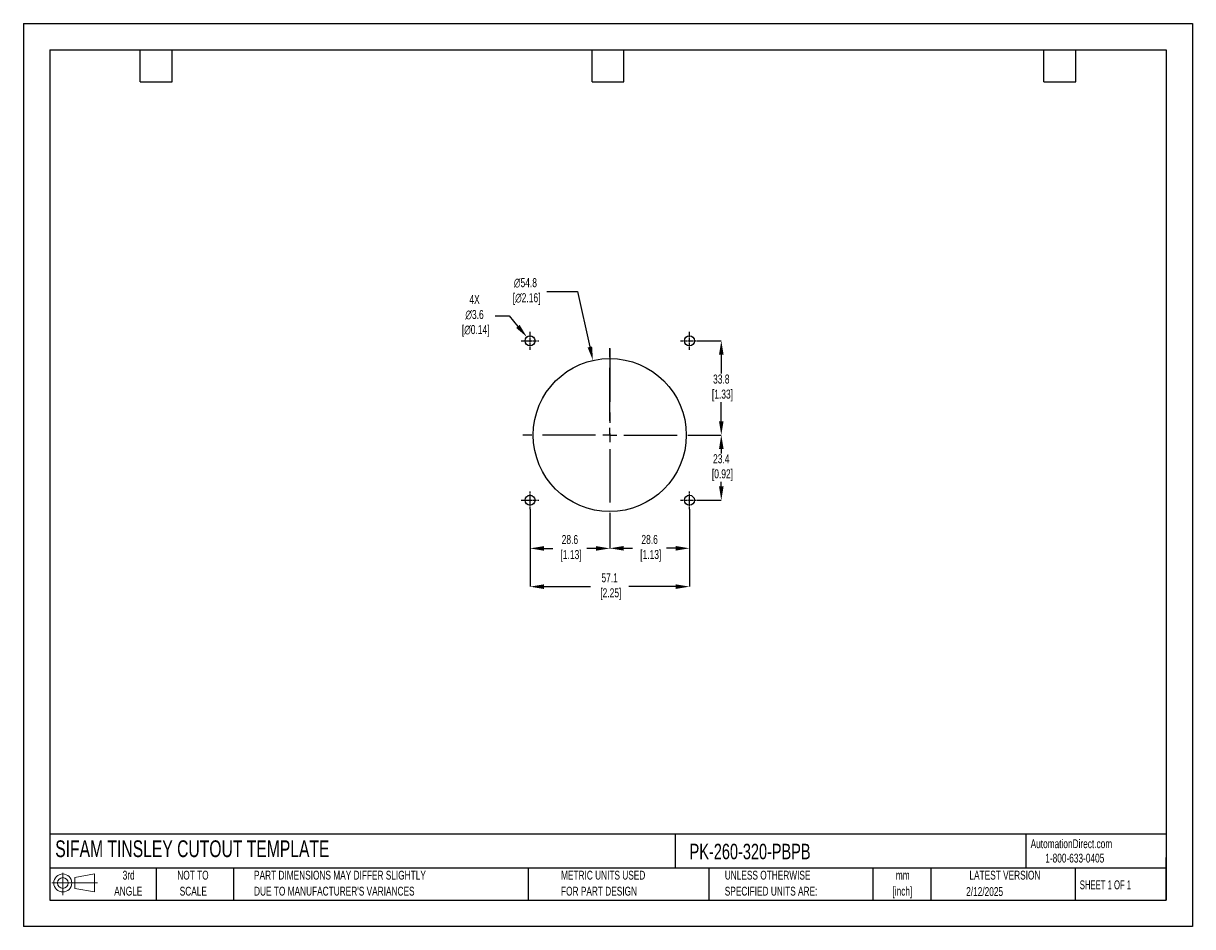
# Model space of a CAD drawing. Header units: millimetres. Extents: x 0 to 419, y 0 to 324.
import ezdxf

# ---------------------------------------------------------------- set-up
doc = ezdxf.new("R2010")
doc.units = ezdxf.units.MM
doc.header["$LTSCALE"] = 1.5
doc.header["$PDSIZE"] = -1
doc.linetypes.add('CENTERX2', pattern=[20.32, 12.7, -2.54, 2.54, -2.54])
for name, color, linetype in [('1', 7, 'Continuous'), ('CENTER', 40, 'CENTERX2'), ('SLD-DEFPOINTS', 7, 'Continuous')]:
    doc.layers.add(name, color=color, linetype=linetype)
doc.layers.add('DIMENSIONS', color=140, linetype='Continuous', lineweight=25)
doc.layers.add('TEXT', color=140, linetype='Continuous', lineweight=25)
doc.styles.add('SLDTEXTSTYLE0', font='TXT', dxfattribs={"width": 0.7})
doc.styles.add('SLDTEXTSTYLE1', font='TXT', dxfattribs={"width": 0.65})
doc.dimstyles.new('SLDDIMSTYLE0', dxfattribs={"dimtxt": 3.237012, "dimasz": 4.953, "dimexe": 0, "dimexo": 0.0625, "dimgap": 0.809253, "dimtad": 0, "dimtih": 1, "dimtoh": 1, "dimrnd": 1e-09, "dimzin": 12, "dimdsep": 46, "dimtxsty": 'SLDTEXTSTYLE0', "dimsah": 1, "dimcen": 0, "dimadec": 0, "dimazin": 3, "dimtfac": 1, "dimtofl": 0, "dimtmove": 0, "dimatfit": 3, "dimfxl": 0, "dimfrac": 2, "dimtolj": 1, "dimtzin": 12, "dimarcsym": 0})

# ---------------------------------------------------------------- blocks, each defined once
blk = doc.blocks.new('Block11')
at = {"color": 7, "linetype": 'Continuous', "lineweight": 18}
for p, q in [((0, 4.32), (16.31, 4.32)), ((3.88, 7.97), (3.88, 0)), ((8.22, 6.25), (15.26, 7.55)), ((8.22, 2.39), (8.22, 6.25)), ((15.26, 7.55), (15.26, 1.1)), ((8.22, 2.39), (15.26, 1.1))]:
    blk.add_line(p, q, dxfattribs=at)
for radius in [3.23, 1.93]:
    blk.add_circle((3.88, 4.32), radius, dxfattribs=at)
blk = doc.blocks.new('Block12')
at = {"layer": 'SLD-DEFPOINTS'}
blk.add_blockref('Block11', (0, 0), dxfattribs=at)
blk = doc.blocks.new('SW_NOTE_0_1')
at = {"layer": 'TEXT', "color": 0, "linetype": 'CENTERX2', "lineweight": 18, "char_height": 3.175, "attachment_point": 2, "style": 'SLDTEXTSTYLE0'}
for s, insert in [('mm', (4.27, 4.09)), ('[inch]', (4.14, -1.64))]:
    blk.add_mtext(s, dxfattribs=dict(at, insert=insert))
blk = doc.blocks.new('SW_NOTE_0_2')
at = {"layer": 'TEXT', "color": 0, "linetype": 'CENTERX2', "lineweight": 18, "char_height": 3.175, "attachment_point": 1, "style": 'SLDTEXTSTYLE0'}
for s, insert in [('UNLESS OTHERWISE', (0, 4.09)), ('SPECIFIED UNITS ARE:', (0, -1.64))]:
    blk.add_mtext(s, dxfattribs=dict(at, insert=insert))
blk = doc.blocks.new('SW_NOTE_0_3')
at = {"layer": 'TEXT', "color": 0, "linetype": 'CENTERX2', "lineweight": 18, "char_height": 3.175, "attachment_point": 1, "style": 'SLDTEXTSTYLE0'}
for s, insert in [('PART DIMENSIONS MAY DIFFER SLIGHTLY', (0, 4.09)), ("DUE TO MANUFACTURER'S VARIANCES", (0, -1.64))]:
    blk.add_mtext(s, dxfattribs=dict(at, insert=insert))
blk = doc.blocks.new('SW_NOTE_0_4')
at = {"layer": 'TEXT', "color": 0, "linetype": 'CENTERX2', "lineweight": 18, "char_height": 3.175, "attachment_point": 2, "style": 'SLDTEXTSTYLE0'}
for s, insert in [('NOT TO', (7.89, 4.09)), ('SCALE', (8.03, -1.64))]:
    blk.add_mtext(s, dxfattribs=dict(at, insert=insert))
blk = doc.blocks.new('SW_NOTE_0_5')
at = {"layer": 'TEXT', "color": 0, "linetype": 'CENTERX2', "lineweight": 18, "char_height": 3.175, "attachment_point": 2, "style": 'SLDTEXTSTYLE0'}
for s, insert in [('3rd', (3.47, 4.09)), ('ANGLE', (3.33, -1.64))]:
    blk.add_mtext(s, dxfattribs=dict(at, insert=insert))
blk = doc.blocks.new('SW_NOTE_0_6')
at = {"layer": 'TEXT', "color": 0, "linetype": 'CENTERX2', "lineweight": 18, "char_height": 3.175, "attachment_point": 1, "style": 'SLDTEXTSTYLE0'}
for s, insert in [('METRIC UNITS USED', (0, 4.09)), ('FOR PART DESIGN', (0, -1.64))]:
    blk.add_mtext(s, dxfattribs=dict(at, insert=insert))
blk = doc.blocks.new('SW_CENTERMARKSYMBOL_0')
at = {"layer": 'CENTER', "color": 0}
for p, q in [((0, 5.08), (0, 31.2)), ((-5.08, 0), (-31.2, 0)), ((0, 0), (-2.54, 0)), ((0, 0), (0, 2.54)), ((0, 0), (0, -2.54)), ((0, 0), (2.54, 0)), ((5.08, 0), (31.2, 0)), ((0, -5.08), (0, -31.2))]:
    blk.add_line(p, q, dxfattribs=at)
blk = doc.blocks.new('*D21')
at = {"layer": 'Defpoints', "color": 0}
for p in [(238.76, 149.69), (210.19, 145.06), (238.76, 135.64)]:
    blk.add_point(p, dxfattribs=at)
at = {"layer": 'DIMENSIONS', "color": 0, "lineweight": -2}
for p, q in [((238.76, 149.63), (238.76, 135.64)), ((210.19, 145), (210.19, 135.64)), ((215.14, 135.64), (218.38, 135.64)), ((233.81, 135.64), (230.57, 135.64))]:
    blk.add_line(p, q, dxfattribs=at)
at = {"layer": 'DIMENSIONS', "color": 0}
for points in [[(215.14, 136.47), (215.14, 134.82), (210.19, 135.64)], [(233.81, 136.47), (233.81, 134.82), (238.76, 135.64)]]:
    blk.add_solid(points, dxfattribs=at)
at = {"layer": 'DIMENSIONS', "color": 0, "insert": (224.47, 135.64), "char_height": 3.237, "attachment_point": 5, "style": 'SLDTEXTSTYLE0'}
blk.add_mtext('\\A1;28.6\\P [1.13]', dxfattribs=at)
blk = doc.blocks.new('*D22')
at = {"layer": 'Defpoints', "color": 0}
for p in [(181.61, 149.69), (238.76, 149.69), (238.76, 121.9)]:
    blk.add_point(p, dxfattribs=at)
at = {"layer": 'DIMENSIONS', "color": 0, "lineweight": -2}
for p, q in [((181.61, 149.63), (181.61, 121.9)), ((238.76, 149.63), (238.76, 121.9)), ((186.56, 121.9), (203.3, 121.9)), ((233.81, 121.9), (217, 121.9))]:
    blk.add_line(p, q, dxfattribs=at)
at = {"layer": 'DIMENSIONS', "color": 0}
for points in [[(186.56, 122.72), (186.56, 121.07), (181.61, 121.9)], [(233.81, 122.72), (233.81, 121.07), (238.76, 121.9)]]:
    blk.add_solid(points, dxfattribs=at)
at = {"layer": 'DIMENSIONS', "color": 0, "insert": (210.15, 121.9), "char_height": 3.237, "attachment_point": 5, "style": 'SLDTEXTSTYLE0'}
blk.add_mtext('\\A1;57.1\\P [2.25]', dxfattribs=at)
blk = doc.blocks.new('*D23')
at = {"layer": 'Defpoints', "color": 0}
for p in [(241.38, 176.25), (241.95, 152.88), (250.16, 152.88)]:
    blk.add_point(p, dxfattribs=at)
at = {"layer": 'DIMENSIONS', "color": 0, "lineweight": -2}
for p, q in [((241.44, 176.25), (250.16, 176.25)), ((250.16, 171.3), (250.16, 169.69)), ((250.16, 157.84), (250.16, 159.44)), ((242.01, 152.88), (250.16, 152.88))]:
    blk.add_line(p, q, dxfattribs=at)
at = {"layer": 'DIMENSIONS', "color": 0}
for points in [[(249.34, 171.3), (250.99, 171.3), (250.16, 176.25)], [(249.34, 157.84), (250.99, 157.84), (250.16, 152.88)]]:
    blk.add_solid(points, dxfattribs=at)
at = {"layer": 'DIMENSIONS', "color": 0, "insert": (250.16, 164.57), "char_height": 3.237, "attachment_point": 5, "style": 'SLDTEXTSTYLE0'}
blk.add_mtext('\\A1;23.4\\P [0.92]', dxfattribs=at)
blk = doc.blocks.new('*D24')
at = {"layer": 'Defpoints', "color": 0}
for p in [(241.95, 210.03), (241.38, 176.25), (250.16, 176.25)]:
    blk.add_point(p, dxfattribs=at)
at = {"layer": 'DIMENSIONS', "color": 0, "lineweight": -2}
for p, q in [((242.01, 210.03), (250.16, 210.03)), ((250.16, 205.08), (250.16, 198.27)), ((250.16, 181.21), (250.16, 188.02)), ((241.44, 176.25), (250.16, 176.25))]:
    blk.add_line(p, q, dxfattribs=at)
at = {"layer": 'DIMENSIONS', "color": 0}
for points in [[(249.34, 205.08), (250.99, 205.08), (250.16, 210.03)], [(249.34, 181.21), (250.99, 181.21), (250.16, 176.25)]]:
    blk.add_solid(points, dxfattribs=at)
at = {"layer": 'DIMENSIONS', "color": 0, "insert": (250.16, 193.14), "char_height": 3.237, "attachment_point": 5, "style": 'SLDTEXTSTYLE0'}
blk.add_mtext('\\A1;33.8\\P [1.33]', dxfattribs=at)
blk = doc.blocks.new('*D25')
at = {"layer": 'Defpoints', "color": 0}
for p in [(181.61, 149.69), (210.19, 145.06), (181.61, 135.61)]:
    blk.add_point(p, dxfattribs=at)
at = {"layer": 'DIMENSIONS', "color": 0, "lineweight": -2}
for p, q in [((181.61, 149.63), (181.61, 135.61)), ((210.19, 145), (210.19, 135.61)), ((186.56, 135.61), (189.8, 135.61)), ((205.23, 135.61), (201.99, 135.61))]:
    blk.add_line(p, q, dxfattribs=at)
at = {"layer": 'DIMENSIONS', "color": 0}
for points in [[(186.56, 136.43), (186.56, 134.78), (181.61, 135.61)], [(205.23, 136.43), (205.23, 134.78), (210.19, 135.61)]]:
    blk.add_solid(points, dxfattribs=at)
at = {"layer": 'DIMENSIONS', "color": 0, "insert": (195.9, 135.61), "char_height": 3.237, "attachment_point": 5, "style": 'SLDTEXTSTYLE0'}
blk.add_mtext('\\A1;28.6\\P [1.13]', dxfattribs=at)
blk = doc.blocks.new('*D26')
at = {"layer": 'Defpoints', "color": 0}
for p in [(204.15, 203.01), (216.22, 149.5)]:
    blk.add_point(p, dxfattribs=at)
at = {"layer": 'DIMENSIONS', "color": 0, "lineweight": -2}
for p, q in [((187.58, 227.7), (198.57, 227.7)), ((198.57, 227.7), (203.06, 207.84))]:
    blk.add_line(p, q, dxfattribs=at)
at = {"layer": 'DIMENSIONS', "color": 0}
blk.add_solid([(203.86, 208.02), (202.25, 207.66), (204.15, 203.01)], dxfattribs=at)
at = {"layer": 'DIMENSIONS', "color": 0, "insert": (179.97, 227.7), "char_height": 3.237, "attachment_point": 5, "style": 'SLDTEXTSTYLE0'}
blk.add_mtext('\\A1;∅54.8\\P [∅2.16]', dxfattribs=at)
blk = doc.blocks.new('*D27')
at = {"layer": 'Defpoints', "color": 0}
for p in [(180.47, 211.4), (182.76, 208.67)]:
    blk.add_point(p, dxfattribs=at)
at = {"layer": 'DIMENSIONS', "color": 0, "lineweight": -2}
for p, q in [((169.14, 218.98), (174.09, 218.98)), ((174.09, 218.98), (177.28, 215.19))]:
    blk.add_line(p, q, dxfattribs=at)
at = {"layer": 'DIMENSIONS', "color": 0}
blk.add_solid([(177.91, 215.72), (176.65, 214.66), (180.47, 211.4)], dxfattribs=at)
at = {"layer": 'DIMENSIONS', "color": 0, "insert": (161.72, 218.98), "char_height": 3.237, "attachment_point": 5, "style": 'SLDTEXTSTYLE0'}
blk.add_mtext('\\A1;4X\\P∅3.6\\P [∅0.14]', dxfattribs=at)

msp = doc.modelspace()

# ---------------------------------------------------------------- linework, layer by layer
at = {"color": 7, "linetype": 'Continuous'}
for p, q in [((0, 323.85), (0, 0)), ((0, 323.85), (419.1, 323.85)), ((419.1, 323.85), (419.1, 0)), ((419.1, 0), (0, 0))]:
    msp.add_line(p, q, dxfattribs=at)
at = {"layer": '1', "color": 1, "linetype": 'Continuous'}
for centre, radius in [((181.61, 210.03), 1.78), ((238.76, 210.03), 1.78), ((210.19, 176.25), 27.43), ((181.61, 152.88), 1.78), ((238.76, 152.88), 1.78)]:
    msp.add_circle(centre, radius, dxfattribs=at)
at = {"layer": 'CENTER', "ltscale": 0.05}
for p, q in [((178.42, 210.03), (184.8, 210.03)), ((181.61, 206.84), (181.61, 213.22)), ((235.57, 210.03), (241.95, 210.03)), ((238.76, 206.84), (238.76, 213.22)), ((181.61, 149.69), (181.61, 156.07)), ((238.76, 149.69), (238.76, 156.07)), ((178.42, 152.88), (184.8, 152.88)), ((235.57, 152.88), (241.95, 152.88))]:
    msp.add_line(p, q, dxfattribs=at)
at = {"layer": 'CENTER'}
msp.add_line((210.19, 207.25), (210.19, 176.25), dxfattribs=at)
at = {"layer": 'TEXT'}
for p, q in [((9.52, 314.32), (409.57, 314.32)), ((9.52, 314.32), (9.52, 9.52)), ((41.91, 302.89), (41.91, 314.32)), ((53.34, 302.89), (53.34, 314.32)), ((203.83, 302.89), (203.83, 314.32)), ((215.26, 302.89), (215.26, 314.32)), ((365.76, 302.89), (365.76, 314.32)), ((377.19, 302.89), (377.19, 314.32)), ((409.57, 314.32), (409.57, 9.52)), ((41.91, 302.89), (53.34, 302.89)), ((203.83, 302.89), (215.26, 302.89)), ((365.76, 302.89), (377.19, 302.89)), ((409.57, 33.19), (9.52, 33.19)), ((233.64, 33.19), (233.64, 20.95)), ((359.36, 33.19), (359.36, 20.95)), ((409.57, 9.52), (409.57, 24.77)), ((409.57, 20.95), (9.52, 20.95)), ((47.62, 20.95), (47.62, 9.52)), ((75.32, 20.95), (75.32, 9.52)), ((180.97, 20.95), (180.97, 9.52)), ((245.67, 20.95), (245.67, 9.52)), ((304.54, 20.95), (304.54, 9.52)), ((325.22, 20.95), (325.22, 9.52)), ((377.02, 20.95), (377.02, 9.52)), ((9.52, 9.52), (409.57, 9.52))]:
    msp.add_line(p, q, dxfattribs=at)

# ---------------------------------------------------------------- block references
at = {"layer": 'CENTER'}
msp.add_blockref('SW_CENTERMARKSYMBOL_0', (210.19, 176.25), dxfattribs=at)
at = {"layer": 'SLD-DEFPOINTS'}
msp.add_blockref('Block12', (10.26, 11.33), dxfattribs=at)
at = {"layer": 'TEXT', "linetype": 'CENTERX2', "lineweight": 18}
for name, p in [('SW_NOTE_0_5', (34.27, 15.95)), ('SW_NOTE_0_4', (52.89, 15.95)), ('SW_NOTE_0_3', (82.68, 15.95)), ('SW_NOTE_0_6', (192.72, 15.95)), ('SW_NOTE_0_2', (251.41, 15.95)), ('SW_NOTE_0_1', (310.93, 15.95))]:
    msp.add_blockref(name, p, dxfattribs=at)

# ---------------------------------------------------------------- texts
at = {"layer": 'TEXT', "linetype": 'CENTERX2', "lineweight": 25, "attachment_point": 1, "style": 'SLDTEXTSTYLE0'}
for s, insert, char_height in [('SIFAM TINSLEY CUTOUT TEMPLATE', (11.42, 30.93), 6), ('PK-260-320-PBPB', (238.81, 29.71), 5.5562)]:
    msp.add_mtext(s, dxfattribs=dict(at, insert=insert, char_height=char_height))
at = {"layer": 'TEXT', "linetype": 'CENTERX2', "lineweight": 18, "char_height": 3.175}
for s, insert, attachment_point, style in [('AutomationDirect.com', (361.04, 31.31), 1, 'SLDTEXTSTYLE0'), ('1-800-633-0405', (366.29, 26.16), 1, 'SLDTEXTSTYLE0'), ('LATEST VERSION', (351.83, 20.05), 2, 'SLDTEXTSTYLE0'), ('2/12/2025', (344.55, 14.16), 2, 'SLDTEXTSTYLE0'), ('SHEET 1 OF 1', (378.66, 16.58), 1, 'SLDTEXTSTYLE1')]:
    msp.add_mtext(s, dxfattribs=dict(at, insert=insert, attachment_point=attachment_point, style=style))

# ---------------------------------------------------------------- dimensions: what is measured, and where the dimension line sits
at = {"layer": 'DIMENSIONS'}
dim = msp.add_diameter_dim_2p(p1=(216.2223, 149.5016), p2=(204.1483, 203.0062), text='<>\\P[]', dimstyle='SLDDIMSTYLE0', override={"dimdec": 1}, dxfattribs=at)
dim.commit()
dim.dimension.update_dxf_attribs({"geometry": '*D26', "text_midpoint": (179.9726, 227.704), "dimtype": 163})
dim = msp.add_diameter_dim_2p(p1=(182.76, 208.67), p2=(180.47, 211.4), text='4X\\P<>\\P[]', dimstyle='SLDDIMSTYLE0', override={"dimdec": 1}, dxfattribs=at)
dim.commit()
dim.dimension.update_dxf_attribs({"geometry": '*D27', "text_midpoint": (161.72, 218.98)})
for base, p1, p2, picture, middle in [((250.16, 176.25), (241.95, 210.03), (241.38, 176.25), '*D24', (250.16, 193.14)), ((250.16, 152.88), (241.38, 176.25), (241.95, 152.88), '*D23', (250.16, 164.57))]:
    dim = msp.add_linear_dim(base=base, p1=p1, p2=p2, angle=90, text='<>\\P[]', dimstyle='SLDDIMSTYLE0', override={"dimdec": 1}, dxfattribs=at)
    dim.commit()
    dim.dimension.update_dxf_attribs({"geometry": picture, "text_midpoint": middle})
dim = msp.add_linear_dim(base=(238.76030829, 121.89690115), p1=(181.61030829, 149.69382472), p2=(238.76030829, 149.69382472), text='<>\\P[]', dimstyle='SLDDIMSTYLE0', override={"dimdec": 1}, dxfattribs=at)
dim.commit()
dim.dimension.update_dxf_attribs({"geometry": '*D22', "text_midpoint": (210.14810518, 121.89690115), "dimtype": 160})
for base, p2, picture, middle in [((181.61, 135.61), (181.61, 149.69), '*D25', (195.9, 135.61)), ((238.76, 135.64), (238.76, 149.69), '*D21', (224.47, 135.64))]:
    dim = msp.add_linear_dim(base=base, p1=(210.19, 145.06), p2=p2, text='<>\\P[]', dimstyle='SLDDIMSTYLE0', override={"dimdec": 1}, dxfattribs=at)
    dim.commit()
    dim.dimension.update_dxf_attribs({"geometry": picture, "text_midpoint": middle})

doc.saveas('drawing.dxf')
